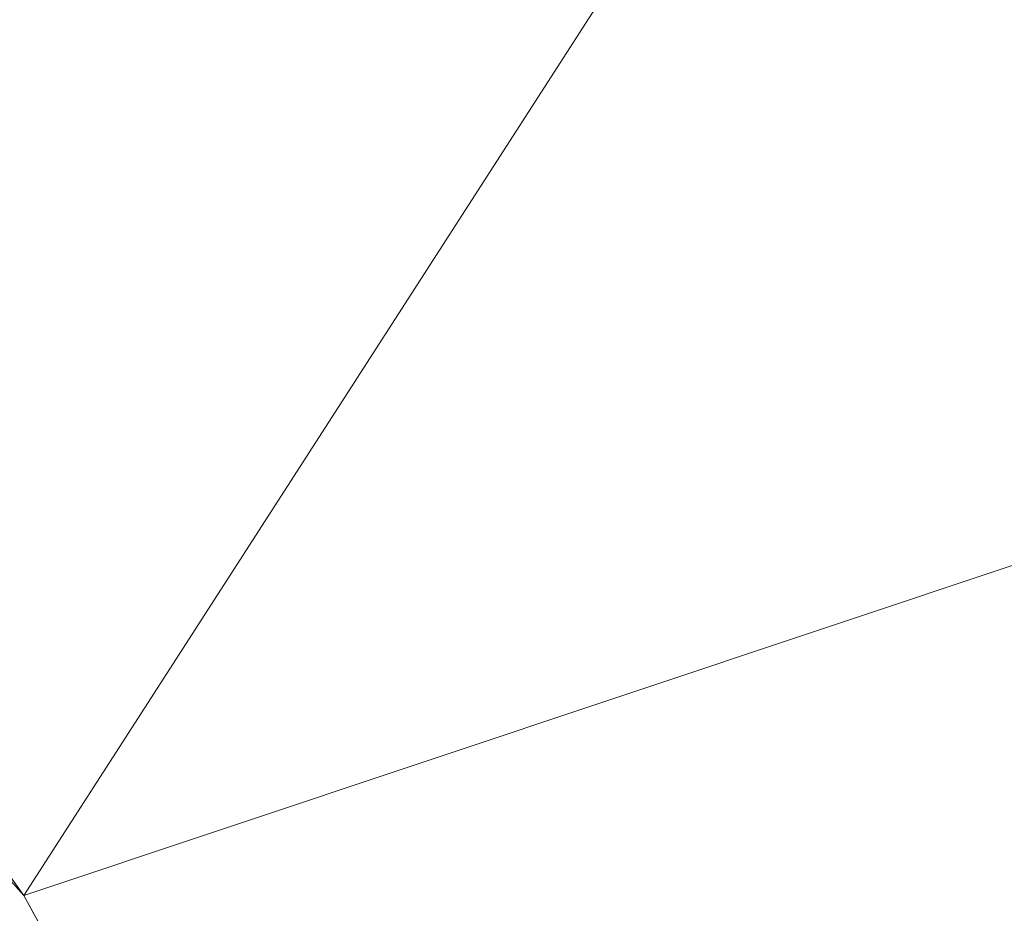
# Model space of a CAD drawing. Header units: millimetres. Extents: x -25.5 to 58.1, y -24 to 24.
# Tile 90 of 256: x -14.5954 to -14.5646, y -14.9147 to -14.8867. Entities that reach past the tile are written whole.
import ezdxf

# ---------------------------------------------------------------- set-up
doc = ezdxf.new("R2010")
doc.units = ezdxf.units.MM
doc.layers.add('1', color=7, linetype='CONTINUOUS', true_color=0xffffff)

msp = doc.modelspace()

# ---------------------------------------------------------------- linework, layer by layer
at = {"layer": '1', "color": 3, "linetype": 'Continuous', "lineweight": 13}
for points in [[(-20.712819, -17.082315, 28.999999), (-14.566381, -11.954139, 20), (-15.15344, -11.299203, 20)], [(-14.566381, -11.954139, 20), (-20.712819, -17.082315, 28.999999), (-20.056069, -18.159175, 28.999999)]]:
    msp.add_3dface(points, dxfattribs=at)
at = {"layer": '1', "color": 11, "linetype": 'Continuous', "lineweight": 13}
for points in [[(-14.595254, -14.914134, 23.53769), (-14.792471, -14.691809, 23.522785), (-12.979326, -12.405204, 20)], [(-12.979326, -12.405204, 20), (-11.154545, -13.764816, 20), (-14.595254, -14.914134, 23.53769)], [(-14.460504, -15.158792, 23.634758), (-14.595254, -14.914134, 23.53769), (-11.154545, -13.764816, 20)], [(-14.608278, -14.895879, 34.015026), (-14.610052, -14.897453, 23.53657), (-14.595254, -14.914134, 23.53769)], [(-14.608278, -14.895879, 34.015026), (-14.460504, -15.158792, 23.634758), (-14.398084, -15.392249, 23.791021)], [(-14.595254, -14.914134, 23.53769), (-14.460504, -15.158792, 23.634758), (-14.608278, -14.895879, 34.015026)], [(-14.398084, -15.392249, 23.791021), (-14.388409, -15.389714, 34.015026), (-14.608278, -14.895879, 34.015026)]]:
    msp.add_3dface(points, dxfattribs=at)

doc.saveas('drawing.dxf')
